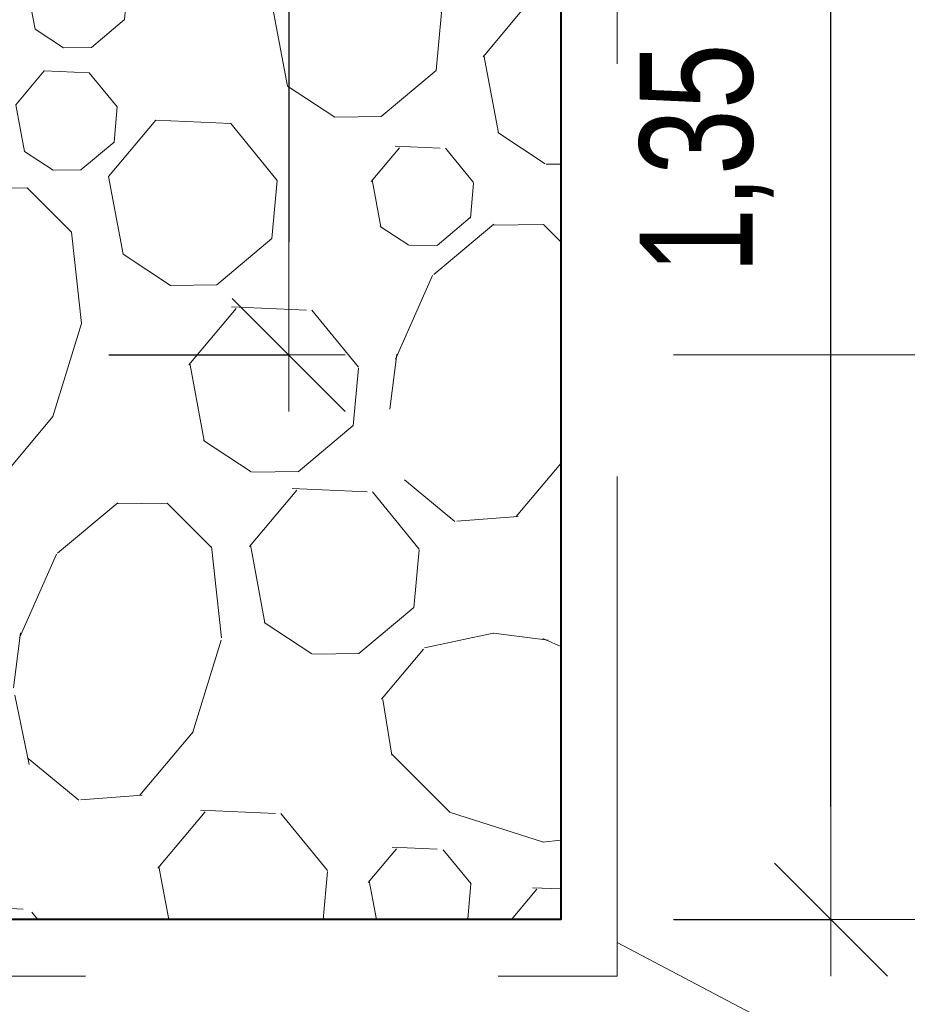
# Model space of a CAD drawing. Header units: metres. Extents: x 351055.4 to 351076.4, y -78447.2 to -78432.3.
# Tile 14 of 68: x 351061.1 to 351061.9, y -78444.7 to -78443.8. Entities that reach past the tile are written whole.
import ezdxf

# ---------------------------------------------------------------- set-up
doc = ezdxf.new("R2010")
doc.units = ezdxf.units.M
doc.header["$MEASUREMENT"] = 0
doc.linetypes.add('DGN Style 2', pattern=[0.912958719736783, 0.5477752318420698, -0.3651834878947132])
doc.layers.get('0').update_dxf_attribs({"color": 1, "lineweight": 30})
for name, color, linetype, lineweight in [('KOTY', 7, 'Continuous', 13), ('RAMECEK', 7, 'Continuous', 0), ('VZOROVY_NAVRH', 7, 'Continuous', 13), ('ŠRAFY', 7, 'Continuous', 0)]:
    doc.layers.add(name, color=color, linetype=linetype, lineweight=lineweight)
doc.styles.add('ARIAL', font='arial.ttf')
doc.dimstyles.new('1 500', dxfattribs={"dimtxt": 1, "dimasz": 1, "dimexe": 0, "dimexo": 1, "dimgap": 0.5, "dimtad": 1, "dimzin": 0, "dimtxsty": 'ARIAL', "dimblk": 'KONCOVA ZNACKA KOTY_1.0', "dimcen": 0, "dimazin": 3, "dimtfac": 1, "dimtdec": 0, "dimtofl": 0, "dimtmove": 0, "dimatfit": 1, "dimldrblk": 'KONCOVA ZNACKA KOTY_1.0', "dimfxl": 0, "dimtolj": 1, "dimtzin": 0, "dimarcsym": 0})

# ---------------------------------------------------------------- blocks, each defined once
blk = doc.blocks.new('KONCOVA ZNACKA KOTY_1.0')
blk.add_line((0, 0), (-1, 0))
at = {"layer": 'KOTY'}
for p, q in [((-0.4999340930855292, -0.4999340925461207), (0.4999340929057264, 0.4999340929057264)), ((-1.798028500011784e-10, -0.4999340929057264), (0, 0.4999340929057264)), ((-0.4999340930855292, 0), (0.4999340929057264, 0))]:
    blk.add_line(p, q, dxfattribs=at)
blk = doc.blocks.new('*D25')
at = {"layer": 'Defpoints', "color": 0, "linetype": 'Continuous'}
for p in [(351061.5904193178, -78443.27454301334), (351061.8296203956, -78443.27454301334), (351061.5904193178, -78444.62214824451)]:
    blk.add_point(p, dxfattribs=at)
at = {"layer": 'KOTY', "color": 0, "linetype": 'ByBlock', "lineweight": -2}
for p, q in [((351061.6904193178, -78443.27454301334), (351061.8296203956, -78443.27454301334)), ((351061.6904193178, -78444.62214824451), (351061.8296203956, -78444.62214824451))]:
    blk.add_line(p, q, dxfattribs=at)
at = {"layer": 'KOTY', "color": 0, "linetype": 'Continuous', "lineweight": -2}
blk.add_line((351061.8296203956, -78444.5221482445), (351061.8296203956, -78443.37454301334), dxfattribs=at)
at = {"layer": 'KOTY', "color": 0, "linetype": 'Continuous', "lineweight": -2, "xscale": 0.09999999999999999, "yscale": 0.09999999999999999, "zscale": 0.09999999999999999}
for p, rotation in [((351061.8296203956, -78443.27454301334), 90), ((351061.8296203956, -78444.62214824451), 270)]:
    blk.add_blockref('KONCOVA ZNACKA KOTY_1.0', p, dxfattribs=dict(at, rotation=rotation))
at = {"layer": 'KOTY', "color": 0, "linetype": 'Continuous', "insert": (351061.7195248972, -78443.94834562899), "char_height": 0.09999999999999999, "attachment_point": 5, "rotation": 90, "style": 'ARIAL'}
blk.add_mtext('\\A1;\\H1x;\\W0.75;1,35', dxfattribs=at)
blk = doc.blocks.new('*D27')
at = {"layer": 'Defpoints', "color": 0, "linetype": 'Continuous'}
for p in [(351059.9204420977, -78444.62214824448), (351061.5904193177, -78444.62214824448), (351061.5904193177, -78445.14572625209)]:
    blk.add_point(p, dxfattribs=at)
at = {"layer": 'KOTY', "color": 0, "linetype": 'ByBlock', "lineweight": -2}
for p, q in [((351059.9204420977, -78444.72214824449), (351059.9204420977, -78445.14572625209)), ((351061.5904193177, -78444.72214824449), (351061.5904193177, -78445.14572625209))]:
    blk.add_line(p, q, dxfattribs=at)
at = {"layer": 'KOTY', "color": 0, "linetype": 'Continuous', "lineweight": -2}
blk.add_line((351060.0204420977, -78445.14572625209), (351061.4904193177, -78445.14572625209), dxfattribs=at)
at = {"layer": 'KOTY', "color": 0, "linetype": 'Continuous', "lineweight": -2, "xscale": 0.09999999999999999, "yscale": 0.09999999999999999, "zscale": 0.09999999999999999, "rotation": 180}
blk.add_blockref('KONCOVA ZNACKA KOTY_1.0', (351059.9204420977, -78445.14572625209), dxfattribs=at)
at = {"layer": 'KOTY', "color": 0, "linetype": 'Continuous', "lineweight": -2, "xscale": 0.09999999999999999, "yscale": 0.09999999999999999, "zscale": 0.09999999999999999}
blk.add_blockref('KONCOVA ZNACKA KOTY_1.0', (351061.5904193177, -78445.14572625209), dxfattribs=at)
at = {"layer": 'KOTY', "color": 0, "linetype": 'Continuous', "insert": (351060.7554307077, -78445.03563075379), "char_height": 0.09999999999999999, "attachment_point": 5, "style": 'ARIAL'}
blk.add_mtext('\\A1;\\H1x;\\W0.75;1,67', dxfattribs=at)
blk = doc.blocks.new('*D31')
at = {"layer": 'Defpoints', "color": 0, "linetype": 'Continuous'}
for p in [(351061.0904193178, -78443.27314824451), (351061.0904193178, -78444.12214824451), (351061.3496222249, -78444.12214824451)]:
    blk.add_point(p, dxfattribs=at)
at = {"layer": 'KOTY', "color": 0, "linetype": 'ByBlock', "lineweight": -2}
for p, q in [((351061.1904193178, -78443.27314824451), (351061.3496222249, -78443.27314824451)), ((351061.1904193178, -78444.12214824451), (351061.3496222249, -78444.12214824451))]:
    blk.add_line(p, q, dxfattribs=at)
at = {"layer": 'KOTY', "color": 0, "linetype": 'Continuous', "lineweight": -2}
blk.add_line((351061.3496222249, -78443.37314824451), (351061.3496222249, -78444.0221482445), dxfattribs=at)
at = {"layer": 'KOTY', "color": 0, "linetype": 'Continuous', "lineweight": -2, "xscale": 0.09999999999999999, "yscale": 0.09999999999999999, "zscale": 0.09999999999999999}
for p, rotation in [((351061.3496222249, -78443.27314824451), 90), ((351061.3496222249, -78444.12214824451), 270)]:
    blk.add_blockref('KONCOVA ZNACKA KOTY_1.0', p, dxfattribs=dict(at, rotation=rotation))
at = {"layer": 'KOTY', "color": 0, "linetype": 'Continuous', "insert": (351061.2395267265, -78443.69764824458), "char_height": 0.09999999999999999, "attachment_point": 5, "rotation": 90, "style": 'ARIAL'}
blk.add_mtext('\\A1;\\H1x;\\W0.75;0,85', dxfattribs=at)

msp = doc.modelspace()

# ---------------------------------------------------------------- hatches: boundary and pattern name
at = {"layer": 'ŠRAFY'}
h = msp.add_hatch(dxfattribs=at)
h.set_pattern_fill('GRAVEL', color=256, style=0, pattern_type=2)
h.set_pattern_definition([(100.50765, (351060.881806, -78444.324158), (0.7895981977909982, -2.468580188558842), [0.07015499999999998, -4.122773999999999]), (50.040876, (351060.869012, -78444.255179), (-7.580368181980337, -9.209457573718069), [0.065112, -13.045015]), (357.49319, (351060.910829, -78444.205271), (-12.39279574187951, 0.6399174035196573), [0.06641099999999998, -13.993876]), (309.11572, (351060.977176, -78444.208176), (6.491410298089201, -8.170392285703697), [0.06529, -11.515127]), (264.749335, (351061.018367, -78444.258832), (-0.02494673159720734, -1.654035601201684), [0.05154299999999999, -10.75752]), (219.959124, (351061.01365, -78444.31016000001), (-0.8394910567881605, -0.8394913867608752), [0.063621, -13.046506]), (180.864089, (351060.964885, -78444.35101900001), (0.8145444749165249, -0.8145447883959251), [0.040935, -1.613289]), (146.646988, (351060.923954, -78444.351637), (-4.097669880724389, 2.418687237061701), [0.050302, -5.830483]), (66.2119, (351060.983735, -78444.097113), (-1.703929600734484, -3.333018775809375), [0.08119, -6.286316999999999]), (39.959124, (351061.016484, -78444.02282), (-9.209457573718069, -7.580368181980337), [0.06930599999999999, -13.04082]), (0.864089, (351061.069607, -78443.978309), (-0.8394914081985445, -0.8394915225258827), [0.045064, -1.60916]), (315, (351061.114666, -78443.977629), (-0.02494672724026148, -1.654035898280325), [0.055567, -1.096373]), (276.284391, (351061.153958, -78444.016921), (0.714757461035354, -7.430688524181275), [0.081389, -13.205797]), (252.889832, (351061.162867, -78444.097821), (-0.8644380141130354, -2.49352721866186), [0.08611, -14.689519]), (230.040876, (351061.137533, -78444.18012), (-0.839491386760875, -0.8394910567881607), [0.073486, -13.03664]), (184.223077, (351061.090337, -78444.236447), (-12.41774287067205, -1.014118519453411), [0.054461, -14.055628]), (140.352606, (351061.036023, -78444.240458), (0.8145449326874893, -0.8145442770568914), [0.058126, -12.66871]), (101.741003, (351060.991267, -78444.20337), (2.318900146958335, -10.71381304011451), [0.062546, -15.090934]), (82.81957299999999, (351060.97854, -78444.142133), (-0.91433153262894, -5.8015990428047), [0.048911, -7.465657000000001]), (100.50765, (351060.72328, -78443.90190900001), (0.7895981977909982, -2.468580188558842), [0.07013099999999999, -4.122798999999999]), (50.040876, (351060.71049, -78443.832954), (-7.580368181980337, -9.209457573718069), [0.065096, -13.04503]), (357.49319, (351060.752298, -78443.783058), (-12.39279574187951, 0.6399174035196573), [0.06641399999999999, -13.993873]), (309.647394, (351060.818648, -78443.785963), (0.8145442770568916, -0.814544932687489), [0.06529299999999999, -12.661543]), (264.749335, (351060.860309, -78443.836237), (-0.02494673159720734, -1.654035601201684), [0.05195, -10.757113]), (219.959124, (351060.855555, -78443.88797000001), (-0.8394910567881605, -0.8394913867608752), [0.063908, -13.046218]), (180.864089, (351060.806569, -78443.929014), (0.8145444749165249, -0.8145447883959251), [0.041138, -1.613086]), (146.646988, (351060.765436, -78443.92963500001), (-4.097669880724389, 2.418687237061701), [0.050421, -5.830364]), (100.50765, (351061.046463, -78443.078391), (0.7895981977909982, -2.468580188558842), [0.07011299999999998, -4.122815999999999]), (50.040876, (351061.033676, -78443.009454), (-7.580368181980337, -9.209457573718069), [0.065107, -13.04502]), (357.49319, (351061.075491, -78442.959549), (-12.39279574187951, 0.6399174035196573), [0.06638399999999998, -13.993903]), (309.11572, (351061.141811, -78442.962453), (6.491410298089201, -8.170392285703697), [0.065273, -11.515144]), (264.749335, (351061.182991, -78443.01309600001), (-0.02494673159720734, -1.654035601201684), [0.051552, -10.757511]), (219.959124, (351061.178273, -78443.064432), (-0.8394910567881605, -0.8394913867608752), [0.063569, -13.046557]), (180.864089, (351061.129547, -78443.105259), (0.8145444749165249, -0.8145447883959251), [0.04094100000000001, -1.613283]), (146.646988, (351061.088611, -78443.105877), (-4.097669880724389, 2.418687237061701), [0.050283, -5.830502]), (100.50765, (351061.486743, -78443.418502), (0.7895981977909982, -2.468580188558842), [0.04207299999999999, -4.150855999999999]), (50.040876, (351061.47907, -78443.377135), (-7.580368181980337, -9.209457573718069), [0.039073, -13.071054]), (357.49319, (351061.504164, -78443.347185), (-12.39279574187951, 0.6399174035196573), [0.03986799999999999, -14.020419]), (309.11572, (351061.543994, -78443.348929), (6.491410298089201, -8.170392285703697), [0.039143, -11.541275]), (264.749335, (351061.568689, -78443.37929900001), (-0.02494673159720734, -1.654035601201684), [0.030921, -10.778142]), (219.959124, (351061.565859, -78443.41009), (-0.8394910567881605, -0.8394913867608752), [0.038165, -13.071962]), (180.864089, (351061.536606, -78443.434601), (0.8145444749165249, -0.8145447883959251), [0.024573, -1.629651]), (146.646988, (351061.512035, -78443.43497100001), (-4.097669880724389, 2.418687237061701), [0.030146, -5.850639]), (100.50765, (351061.199516, -78444.036528), (0.7895981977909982, -2.468580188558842), [0.07013099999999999, -4.122798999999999]), (50.040876, (351061.186726, -78443.967573), (-7.580368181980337, -9.209457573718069), [0.065126, -13.045]), (357.49319, (351061.228553, -78443.91765399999), (-12.39279574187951, 0.6399174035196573), [0.066396, -13.993891]), (309.11572, (351061.294886, -78443.920558), (6.491410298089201, -8.170392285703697), [0.06531100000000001, -11.515107]), (264.749335, (351061.33609, -78443.97123099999), (-0.02494673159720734, -1.654035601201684), [0.051536, -10.757527]), (219.959124, (351061.331373, -78444.02255), (-0.8394910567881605, -0.8394913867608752), [0.06361699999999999, -13.046509]), (180.864089, (351061.282611, -78444.063408), (0.8145444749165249, -0.8145447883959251), [0.040951, -1.613273]), (146.646988, (351061.241665, -78444.064025), (-4.097669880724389, 2.418687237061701), [0.050284, -5.830502]), (100.50765, (351061.214726, -78443.454162), (0.7895981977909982, -2.468580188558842), [0.07013799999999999, -4.122791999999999]), (50.040876, (351061.201935, -78443.3852), (-7.580368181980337, -9.209457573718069), [0.065094, -13.045033]), (357.49319, (351061.243741, -78443.335306), (-12.39279574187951, 0.6399174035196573), [0.06641799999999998, -13.993869]), (309.647394, (351061.310095, -78443.338211), (0.8145442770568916, -0.814544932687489), [0.06526699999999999, -12.661569]), (264.749335, (351061.351739, -78443.388465), (-0.02494673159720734, -1.654035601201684), [0.051978, -10.757085]), (219.959124, (351061.346982, -78443.440225), (-0.8394910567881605, -0.8394913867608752), [0.06389500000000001, -13.046232]), (180.864089, (351061.298007, -78443.48126100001), (0.8145444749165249, -0.8145447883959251), [0.04115, -1.613074]), (146.646988, (351061.256862, -78443.481881), (-4.097669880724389, 2.418687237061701), [0.05043, -5.830355]), (100.50765, (351060.86946, -78444.022718), (0.7895981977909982, -2.468580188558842), [0.07015499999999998, -4.122773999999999]), (50.040876, (351060.856666, -78443.95374), (-7.580368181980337, -9.209457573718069), [0.065112, -13.045015]), (357.49319, (351060.898483, -78443.90383099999), (-12.39279574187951, 0.6399174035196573), [0.06641099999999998, -13.993876]), (309.11572, (351060.96483, -78443.906736), (6.491410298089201, -8.170392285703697), [0.06529, -11.515127]), (264.749335, (351061.006021, -78443.95739299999), (-0.02494673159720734, -1.654035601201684), [0.05154299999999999, -10.75752]), (219.959124, (351061.001304, -78444.00872), (-0.8394910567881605, -0.8394913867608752), [0.063621, -13.046506]), (180.864089, (351060.952539, -78444.04957999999), (0.8145444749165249, -0.8145447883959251), [0.040935, -1.613289]), (146.646988, (351060.911608, -78444.050197), (-4.097669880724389, 2.418687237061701), [0.050308, -5.830476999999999]), (100.50765, (351060.510681, -78443.548582), (0.7895981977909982, -2.468580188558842), [0.07015499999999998, -4.122773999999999]), (50.040876, (351060.497887, -78443.479603), (-7.580368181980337, -9.209457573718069), [0.065083, -13.045043]), (357.49319, (351060.539686, -78443.42971699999), (-12.39279574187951, 0.6399174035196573), [0.06642799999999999, -13.993859]), (309.11572, (351060.60605, -78443.43262200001), (6.491410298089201, -8.170392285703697), [0.065273, -11.515144]), (264.749335, (351060.64723, -78443.483266), (-0.02494673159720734, -1.654035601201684), [0.051533, -10.75753]), (219.959124, (351060.642514, -78443.534583), (-0.8394910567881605, -0.8394913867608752), [0.06361499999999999, -13.046511]), (180.864089, (351060.593753, -78443.575439), (0.8145444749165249, -0.8145447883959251), [0.040949, -1.613275]), (146.646988, (351060.552808, -78443.576057), (-4.097669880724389, 2.418687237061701), [0.050289, -5.830496]), (100.50765, (351061.344996, -78443.887696), (0.7895981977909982, -2.468580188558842), [0.07013099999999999, -4.122798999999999]), (50.040876, (351061.332207, -78443.81874199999), (-7.580368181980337, -9.209457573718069), [0.065126, -13.045]), (357.49319, (351061.374033, -78443.768822), (-12.39279574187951, 0.6399174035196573), [0.066396, -13.993891]), (309.11572, (351061.440366, -78443.771726), (6.491410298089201, -8.170392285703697), [0.06531100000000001, -11.515107]), (264.749335, (351061.48157, -78443.822399), (-0.02494673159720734, -1.654035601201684), [0.051536, -10.757527]), (219.959124, (351061.476854, -78443.87371799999), (-0.8394910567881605, -0.8394913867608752), [0.06361699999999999, -13.046509]), (180.864089, (351061.428091, -78443.914576), (0.8145444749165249, -0.8145447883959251), [0.040951, -1.613273]), (146.646988, (351061.387145, -78443.915194), (-4.097669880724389, 2.418687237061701), [0.050284, -5.830502]), (66.2119, (351061.201107, -78443.662348), (-1.703929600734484, -3.333018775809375), [0.08119, -6.286316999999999]), (39.959124, (351061.233855, -78443.588056), (-9.209457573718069, -7.580368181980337), [0.06930599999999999, -13.04082]), (0.864089, (351061.286979, -78443.543544), (-0.8394914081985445, -0.8394915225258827), [0.045086, -1.609138]), (315, (351061.33206, -78443.542864), (-0.02494672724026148, -1.654035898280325), [0.055552, -1.096388]), (276.284391, (351061.371341, -78443.58214500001), (0.714757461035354, -7.430688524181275), [0.08140399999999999, -13.205782]), (252.889832, (351061.380251, -78443.66306), (-0.8644380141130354, -2.49352721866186), [0.08611, -14.689519]), (230.040876, (351061.354917, -78443.74535900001), (-0.839491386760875, -0.8394910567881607), [0.073462, -13.036664]), (184.223077, (351061.307736, -78443.801668), (-12.41774287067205, -1.014118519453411), [0.05449, -14.055599]), (140.352606, (351061.253394, -78443.805681), (0.8145449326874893, -0.8145442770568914), [0.058115, -12.668721]), (101.741003, (351061.208646, -78443.7686), (2.318900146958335, -10.71381304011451), [0.062542, -15.090937]), (82.81957299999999, (351061.19592, -78443.707367), (-0.91433153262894, -5.8015990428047), [0.048908, -7.465660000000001]), (66.2119, (351060.940269, -78443.732564), (-1.703929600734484, -3.333018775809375), [0.081162, -6.286345]), (39.959124, (351060.973007, -78443.658297), (-9.209457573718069, -7.580368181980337), [0.069332, -13.040795]), (0.864089, (351061.026149, -78443.613769), (-0.8394914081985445, -0.8394915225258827), [0.045056, -1.609168]), (315, (351061.071201, -78443.61309), (-0.02494672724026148, -1.654035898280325), [0.05556000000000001, -1.09638]), (276.284391, (351061.110487, -78443.65237699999), (0.714757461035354, -7.430688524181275), [0.081385, -13.205801]), (252.889832, (351061.119396, -78443.733273), (-0.8644380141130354, -2.49352721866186), [0.086135, -14.689495]), (230.040876, (351061.094054, -78443.81559500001), (-0.839491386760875, -0.8394910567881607), [0.073461, -13.036666]), (184.223077, (351061.046875, -78443.87190299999), (-12.41774287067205, -1.014118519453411), [0.054488, -14.055601]), (140.352606, (351060.992535, -78443.875915), (0.8145449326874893, -0.8145442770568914), [0.058113, -12.668723]), (101.741, (351061, -78443.8), (2.318895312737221, -10.71379260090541), [0.062557, -15.0909]), (82.81957299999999, (351060.935059, -78443.777587), (-0.91433153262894, -5.8015990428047), [0.048892, -7.465675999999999]), (336.130768, (351061.620365, -78443.465914), (-5.751706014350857, 2.393740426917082), [0.081173, -9.798666]), (309.647394, (351061.694595, -78443.498761), (0.8145442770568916, -0.814544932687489), [0.06927, -12.657566]), (272.50681, (351061.738794, -78443.552097), (0.639917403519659, -12.39279574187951), [0.044748, -14.015539]), (225, (351061.740751, -78443.596802), (-1.654035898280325, -0.02494672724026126), [0.056213, -1.131007]), (186.555052, (351061.701002, -78443.636551), (-9.109670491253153, -0.9642249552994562), [0.081784, -16.592527]), (162.262653, (351061.619752, -78443.645887), (0.8145448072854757, -0.8145442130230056), [0.086479, -2.505307]), (135, (351061.537385, -78443.619541), (-0.02494672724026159, -1.654035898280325), [0.073385, -1.078555]), (99.19186499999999, (351061.485494, -78443.56765), (0.764651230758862, -4.122616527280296), [0.050214, -14.154069]), (50.040876, (351061.477472, -78443.51808099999), (-7.580368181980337, -9.209457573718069), [0.057767, -13.052359]), (12.102962, (351061.514573, -78443.473802), (-1.654035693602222, -0.02494669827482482), [0.062169, -4.179681]), (352.702945, (351061.57536, -78443.460767), (-4.122616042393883, 0.7646513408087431), [0.048885, -5.774935]), (100.50765, (351061.425882, -78443.747328), (0.7895981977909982, -2.468580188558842), [0.07013799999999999, -4.122791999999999]), (50.040876, (351061.413091, -78443.678367), (-7.580368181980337, -9.209457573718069), [0.065094, -13.045033]), (357.49319, (351061.454897, -78443.628472), (-12.39279574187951, 0.6399174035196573), [0.06641799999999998, -13.993869]), (309.647394, (351061.521251, -78443.631377), (0.8145442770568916, -0.814544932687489), [0.06526699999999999, -12.661569]), (264.749335, (351061.562895, -78443.681632), (-0.02494673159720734, -1.654035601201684), [0.051978, -10.757085]), (219.959124, (351061.558139, -78443.733391), (-0.8394910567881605, -0.8394913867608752), [0.06389500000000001, -13.046232]), (180.864089, (351061.509163, -78443.774427), (0.8145444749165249, -0.8145447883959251), [0.04115, -1.613074]), (146.646988, (351061.468018, -78443.775048), (-4.097669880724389, 2.418687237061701), [0.05043, -5.830355]), (336.130768, (351060.807666, -78444.009417), (-5.751706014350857, 2.393740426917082), [0.081173, -9.798666]), (309.647394, (351060.881896, -78444.042264), (0.8145442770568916, -0.814544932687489), [0.06927, -12.657566]), (272.50681, (351060.926095, -78444.095601), (0.639917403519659, -12.39279574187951), [0.044748, -14.015539]), (225, (351060.928052, -78444.140306), (-1.654035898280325, -0.02494672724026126), [0.056213, -1.131007]), (186.555052, (351060.888303, -78444.180054), (-9.109670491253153, -0.9642249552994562), [0.081784, -16.592527]), (162.262653, (351060.807053, -78444.18939099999), (0.8145448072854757, -0.8145442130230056), [0.086452, -2.505334]), (135, (351060.724711, -78444.163053), (-0.02494672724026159, -1.654035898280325), [0.073409, -1.078531]), (99.19186499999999, (351060.672803, -78444.111145), (0.764651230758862, -4.122616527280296), [0.050182, -14.154101]), (50.040876, (351060.664787, -78444.06160700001), (-7.580368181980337, -9.209457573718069), [0.057775, -13.052351]), (12.102962, (351060.701893, -78444.017322), (-1.654035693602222, -0.02494669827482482), [0.06217, -4.179679]), (352.702945, (351060.762681, -78444.004287), (-4.122616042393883, 0.7646513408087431), [0.048887, -5.774933]), (100.50765, (351061.095656, -78443.569753), (0.7895981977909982, -2.468580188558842), [0.07013799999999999, -4.122791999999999]), (50.040876, (351061.082865, -78443.500791), (-7.580368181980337, -9.209457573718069), [0.065092, -13.045034]), (357.49319, (351061.12467, -78443.450898), (-12.39279574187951, 0.6399174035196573), [0.06639799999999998, -13.993889]), (309.11572, (351061.191005, -78443.453802), (6.491410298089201, -8.170392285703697), [0.065282, -11.515135]), (264.749335, (351061.232191, -78443.504453), (-0.02494673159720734, -1.654035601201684), [0.051539, -10.757524]), (219.959124, (351061.227474, -78443.555775), (-0.8394910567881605, -0.8394913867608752), [0.063587, -13.046539]), (180.864089, (351061.178734, -78443.596614), (0.8145444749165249, -0.8145447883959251), [0.040935, -1.613289]), (146.646988, (351061.137804, -78443.59723099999), (-4.097669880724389, 2.418687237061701), [0.050279, -5.830507]), (100.50765, (351060.562483, -78443.982137), (0.7895981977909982, -2.468580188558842), [0.07011299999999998, -4.122815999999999]), (50.040876, (351060.549697, -78443.9132), (-7.580368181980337, -9.209457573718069), [0.065107, -13.04502]), (357.49319, (351060.591511, -78443.863295), (-12.39279574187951, 0.6399174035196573), [0.06638399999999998, -13.993903]), (309.647394, (351060.657832, -78443.866199), (0.8145442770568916, -0.814544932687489), [0.065303, -12.661533]), (264.749335, (351060.699499, -78443.916481), (-0.02494673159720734, -1.654035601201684), [0.051957, -10.757106]), (219.959124, (351060.694744, -78443.96822000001), (-0.8394910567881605, -0.8394913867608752), [0.063913, -13.046214]), (180.864089, (351060.645755, -78444.009267), (0.8145444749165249, -0.8145447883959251), [0.041141, -1.613083]), (146.646988, (351060.604619, -78444.009888), (-4.097669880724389, 2.418687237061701), [0.050417, -5.830368]), (100.50765, (351060.429583, -78443.83328400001), (0.7895981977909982, -2.468580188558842), [0.07015499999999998, -4.122773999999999]), (50.040876, (351060.416789, -78443.764306), (-7.580368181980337, -9.209457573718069), [0.065082, -13.045045]), (357.49319, (351060.458587, -78443.71442), (-12.39279574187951, 0.6399174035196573), [0.06642899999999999, -13.993858]), (309.11572, (351060.524952, -78443.717326), (6.491410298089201, -8.170392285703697), [0.065272, -11.515145]), (264.749335, (351060.566132, -78443.76796900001), (-0.02494673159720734, -1.654035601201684), [0.05153200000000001, -10.757531]), (219.959124, (351060.561416, -78443.819285), (-0.8394910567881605, -0.8394913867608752), [0.063613, -13.046514]), (180.864089, (351060.512656, -78443.86014), (0.8145444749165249, -0.8145447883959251), [0.040951, -1.613273]), (146.646988, (351060.47171, -78443.860757), (-4.097669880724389, 2.418687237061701), [0.050288, -5.830497]), (336.130768, (351061.040629, -78443.265725), (-5.751706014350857, 2.393740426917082), [0.081162, -9.798677]), (309.647394, (351061.11485, -78443.29856699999), (0.8145442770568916, -0.814544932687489), [0.06928200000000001, -12.657554]), (272.50681, (351061.159056, -78443.351913), (0.639917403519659, -12.39279574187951), [0.04476299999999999, -14.015524]), (225, (351061.161014, -78443.396634), (-1.654035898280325, -0.02494672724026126), [0.056228, -1.130992]), (186.555052, (351061.121255, -78443.43639199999), (-9.109670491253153, -0.9642249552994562), [0.081769, -16.592543]), (162.262653, (351061.04002, -78443.445727), (0.8145448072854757, -0.8145442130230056), [0.086504, -2.505282]), (135, (351060.957628, -78443.419373), (-0.02494672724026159, -1.654035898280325), [0.073385, -1.078555]), (99.19186499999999, (351060.905737, -78443.367482), (0.764651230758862, -4.122616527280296), [0.050214, -14.154069]), (50.040876, (351060.897716, -78443.317913), (-7.580368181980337, -9.209457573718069), [0.057767, -13.052359]), (12.102962, (351060.934816, -78443.273634), (-1.654035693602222, -0.02494669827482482), [0.062169, -4.179681]), (352.702945, (351060.995603, -78443.260599), (-4.122616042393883, 0.7646513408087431), [0.048885, -5.774935]), (100.50765, (351060.849244, -78443.551637), (0.7895981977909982, -2.468580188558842), [0.07013799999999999, -4.122791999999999]), (50.040876, (351060.836453, -78443.482675), (-7.580368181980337, -9.209457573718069), [0.065092, -13.045034]), (357.49319, (351060.878257, -78443.432782), (-12.39279574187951, 0.6399174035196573), [0.06641899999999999, -13.993868]), (309.647394, (351060.944613, -78443.435687), (0.8145442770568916, -0.814544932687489), [0.06526599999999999, -12.66157]), (264.749335, (351060.986256, -78443.48594099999), (-0.02494673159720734, -1.654035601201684), [0.05195399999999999, -10.757109]), (219.959124, (351060.981502, -78443.53767599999), (-0.8394910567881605, -0.8394913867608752), [0.06390900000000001, -13.046218]), (180.864089, (351060.932516, -78443.578721), (0.8145444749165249, -0.8145447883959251), [0.041121, -1.613103]), (146.646988, (351060.8914, -78443.57934099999), (-4.097669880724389, 2.418687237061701), [0.050439, -5.830346]), (336.130768, (351060.757624, -78443.562519), (-5.751706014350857, 2.393740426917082), [0.081173, -9.798666]), (309.647394, (351060.831854, -78443.595366), (0.8145442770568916, -0.814544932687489), [0.06927, -12.657566]), (272.50681, (351060.876053, -78443.64870199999), (0.639917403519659, -12.39279574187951), [0.04476999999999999, -14.015517]), (225, (351060.878011, -78443.69342899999), (-1.654035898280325, -0.02494672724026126), [0.056198, -1.131022]), (186.555052, (351060.838273, -78443.733167), (-9.109670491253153, -0.9642249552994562), [0.08175199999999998, -16.59256]), (162.262653, (351060.757055, -78443.7425), (0.8145448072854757, -0.8145442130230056), [0.086495, -2.505291]), (135, (351060.674671, -78443.716149), (-0.02494672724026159, -1.654035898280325), [0.073407, -1.078533]), (99.19186499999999, (351060.622765, -78443.66424299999), (0.764651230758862, -4.122616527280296), [0.050179, -14.154103]), (50.040876, (351060.614749, -78443.614707), (-7.580368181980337, -9.209457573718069), [0.05777, -13.052356]), (12.102962, (351060.651851, -78443.570426), (-1.654035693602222, -0.02494669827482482), [0.06217, -4.179679]), (352.702945, (351060.71264, -78443.557391), (-4.122616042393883, 0.7646513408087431), [0.048886, -5.774934]), (336.130768, (351061.2356, -78443.122515), (-5.751706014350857, 2.393740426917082), [0.081162, -9.798677]), (309.647394, (351061.30982, -78443.15535700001), (0.8145442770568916, -0.814544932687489), [0.06928, -12.657556]), (272.50681, (351061.354025, -78443.208701), (0.639917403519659, -12.39279574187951), [0.04474499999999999, -14.015542]), (225, (351061.355982, -78443.253403), (-1.654035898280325, -0.02494672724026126), [0.05621, -1.13101]), (186.555052, (351061.316235, -78443.29315), (-9.109670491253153, -0.9642249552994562), [0.081783, -16.592529]), (162.262653, (351061.234987, -78443.302486), (0.8145448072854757, -0.8145442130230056), [0.086478, -2.505308]), (135, (351061.15262, -78443.27614), (-0.02494672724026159, -1.654035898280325), [0.073384, -1.078556]), (99.19186499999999, (351061.10073, -78443.224249), (0.764651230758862, -4.122616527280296), [0.050213, -14.15407]), (50.040876, (351061.092709, -78443.17468099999), (-7.580368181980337, -9.209457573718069), [0.057736, -13.05239]), (12.102962, (351061.129789, -78443.130426), (-1.654035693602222, -0.02494669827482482), [0.062192, -4.179658]), (352.702945, (351061.190599, -78443.117386), (-4.122616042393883, 0.7646513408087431), [0.048879, -5.774941]), (66.2119, (351060.293224, -78443.561755), (-1.703929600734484, -3.333018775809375), [0.081162, -6.286345]), (39.959124, (351060.325961, -78443.487488), (-9.209457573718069, -7.580368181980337), [0.069329, -13.040797]), (0.864089, (351060.379103, -78443.442962), (-0.8394914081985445, -0.8394915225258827), [0.045038, -1.609186]), (315, (351060.424135, -78443.44228300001), (-0.02494672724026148, -1.654035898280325), [0.055543, -1.096397]), (276.284391, (351060.46341, -78443.481558), (0.714757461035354, -7.430688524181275), [0.081399, -13.205787]), (252.889832, (351060.47232, -78443.56246799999), (-0.8644380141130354, -2.49352721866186), [0.086095, -14.689534]), (230.040876, (351060.44699, -78443.644752), (-0.839491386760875, -0.8394910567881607), [0.07347100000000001, -13.036655]), (184.223077, (351060.399804, -78443.701068), (-12.41774287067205, -1.014118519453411), [0.054461, -14.055628]), (140.352606, (351060.345491, -78443.705078), (0.8145449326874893, -0.8145442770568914), [0.058096, -12.66874]), (101.741003, (351060.300758, -78443.66801000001), (2.318900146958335, -10.71381304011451), [0.062569, -15.090911]), (82.81957299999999, (351060.288026, -78443.60675), (-0.91433153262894, -5.8015990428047), [0.048905, -7.465663]), (100.50765, (351060.865684, -78443.209489), (0.7895981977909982, -2.468580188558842), [0.07013799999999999, -4.122791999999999]), (50.040876, (351060.852893, -78443.140527), (-7.580368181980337, -9.209457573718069), [0.065092, -13.045034]), (357.49319, (351060.894698, -78443.09063400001), (-12.39279574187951, 0.6399174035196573), [0.06639799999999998, -13.993889]), (309.11572, (351060.961033, -78443.093538), (6.491410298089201, -8.170392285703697), [0.065282, -11.515135]), (264.749335, (351061.002218, -78443.144189), (-0.02494673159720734, -1.654035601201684), [0.051539, -10.757524]), (219.959124, (351060.997502, -78443.195511), (-0.8394910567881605, -0.8394913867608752), [0.063587, -13.046539]), (180.864089, (351060.948762, -78443.23635), (0.8145444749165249, -0.8145447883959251), [0.040935, -1.613289]), (146.646988, (351060.907832, -78443.23696699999), (-4.097669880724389, 2.418687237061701), [0.050308, -5.830476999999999]), (66.2119, (351060.626229, -78443.315003), (-1.703929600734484, -3.333018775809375), [0.081162, -6.286345]), (39.959124, (351060.658966, -78443.240736), (-9.209457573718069, -7.580368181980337), [0.069332, -13.040795]), (0.864089, (351060.712109, -78443.196209), (-0.8394914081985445, -0.8394915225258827), [0.045056, -1.609168]), (315, (351060.75716, -78443.19552899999), (-0.02494672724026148, -1.654035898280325), [0.05556000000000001, -1.09638]), (276.284391, (351060.796447, -78443.234816), (0.714757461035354, -7.430688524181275), [0.081385, -13.205801]), (252.889832, (351060.805356, -78443.315712), (-0.8644380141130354, -2.49352721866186), [0.086135, -14.689495]), (230.040876, (351060.780014, -78443.398034), (-0.839491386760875, -0.8394910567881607), [0.073461, -13.036666]), (184.223077, (351060.732835, -78443.454342), (-12.41774287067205, -1.014118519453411), [0.054488, -14.055601]), (140.352606, (351060.678495, -78443.458355), (0.8145449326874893, -0.8145442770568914), [0.058113, -12.668723]), (101.741, (351061, -78443.4), (2.318895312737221, -10.71379260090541), [0.062557, -15.0909]), (82.81957299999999, (351060.621019, -78443.360026), (-0.91433153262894, -5.8015990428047), [0.048916, -7.465652]), (100.50765, (351060.457011, -78443.38757400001), (0.7895981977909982, -2.468580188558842), [0.07015499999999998, -4.122773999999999]), (50.040876, (351060.444217, -78443.318595), (-7.580368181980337, -9.209457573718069), [0.065083, -13.045043]), (357.49319, (351060.486016, -78443.268709), (-12.39279574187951, 0.6399174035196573), [0.06642799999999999, -13.993859]), (309.11572, (351060.552381, -78443.271614), (6.491410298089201, -8.170392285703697), [0.065273, -11.515144]), (264.749335, (351060.593561, -78443.322258), (-0.02494673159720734, -1.654035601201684), [0.051533, -10.75753]), (219.959124, (351060.588845, -78443.373575), (-0.8394910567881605, -0.8394913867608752), [0.06361499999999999, -13.046511]), (180.864089, (351060.540084, -78443.414431), (0.8145444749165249, -0.8145447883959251), [0.040949, -1.613275]), (146.646988, (351060.499139, -78443.415048), (-4.097669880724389, 2.418687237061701), [0.050289, -5.830496]), (100.50765, (351060.717382, -78443.11485700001), (0.7895981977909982, -2.468580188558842), [0.07013799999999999, -4.122791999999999]), (50.040876, (351060.704591, -78443.045895), (-7.580368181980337, -9.209457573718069), [0.065092, -13.045034]), (357.49319, (351060.746396, -78442.996002), (-12.39279574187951, 0.6399174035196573), [0.06639799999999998, -13.993889]), (309.11572, (351060.812731, -78442.998906), (6.491410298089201, -8.170392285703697), [0.065282, -11.515135]), (264.749335, (351060.853917, -78443.049557), (-0.02494673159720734, -1.654035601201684), [0.051539, -10.757524]), (219.959124, (351060.8492, -78443.10087899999), (-0.8394910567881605, -0.8394913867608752), [0.063587, -13.046539]), (180.864089, (351060.800461, -78443.141718), (0.8145444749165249, -0.8145447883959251), [0.040957, -1.613267]), (146.646988, (351060.759508, -78443.142335), (-4.097669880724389, 2.418687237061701), [0.05028999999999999, -5.830495]), (100.50765, (351060.18807, -78443.604415), (0.7895981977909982, -2.468580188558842), [0.042098, -4.150830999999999]), (50.040876, (351060.180393, -78443.563023), (-7.580368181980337, -9.209457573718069), [0.039058, -13.071069]), (357.49319, (351060.205478, -78443.533085), (-12.39279574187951, 0.6399174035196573), [0.03983999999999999, -14.020447]), (309.647394, (351060.24528, -78443.534828), (0.8145442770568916, -0.814544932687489), [0.03918, -12.687656]), (264.749335, (351060.270279, -78443.564996), (-0.02494673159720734, -1.654035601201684), [0.031183, -10.77788]), (219.959124, (351060.267426, -78443.596047), (-0.8394910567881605, -0.8394913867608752), [0.038346, -13.071781]), (180.864089, (351060.238033, -78443.620675), (0.8145444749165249, -0.8145447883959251), [0.024688, -1.629536]), (146.646988, (351060.213348, -78443.62104700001), (-4.097669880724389, 2.418687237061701), [0.030252, -5.850533]), (100.50765, (351060.6133739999, -78443.197822), (0.7895981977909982, -2.468580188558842), [0.04207299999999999, -4.150855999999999]), (50.040876, (351060.605701, -78443.156454), (-7.580368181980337, -9.209457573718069), [0.039073, -13.071054]), (357.49319, (351060.630795, -78443.126504), (-12.39279574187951, 0.6399174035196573), [0.03986799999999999, -14.020419]), (309.11572, (351060.670625, -78443.12824800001), (6.491410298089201, -8.170392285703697), [0.039143, -11.541275]), (264.749335, (351060.69532, -78443.158618), (-0.02494673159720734, -1.654035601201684), [0.030921, -10.778142]), (219.959124, (351060.69249, -78443.189409), (-0.8394910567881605, -0.8394913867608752), [0.038195, -13.071932]), (180.864089, (351060.663214, -78443.213939), (0.8145444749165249, -0.8145447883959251), [0.02455, -1.629674]), (146.646988, (351060.638667, -78443.214309), (-4.097669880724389, 2.418687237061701), [0.030157, -5.850627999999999]), (100.50765, (351061.112266, -78443.94546), (0.7895981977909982, -2.468580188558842), [0.042098, -4.150830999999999]), (50.040876, (351061.104589, -78443.90406799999), (-7.580368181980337, -9.209457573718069), [0.039058, -13.071069]), (357.49319, (351061.129673, -78443.87413), (-12.39279574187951, 0.6399174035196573), [0.03983999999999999, -14.020447]), (309.647394, (351061.169476, -78443.875872), (0.8145442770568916, -0.814544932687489), [0.03918, -12.687656]), (264.749335, (351061.194475, -78443.90604), (-0.02494673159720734, -1.654035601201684), [0.031183, -10.77788]), (219.959124, (351061.191621, -78443.937092), (-0.8394910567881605, -0.8394913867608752), [0.038346, -13.071781]), (180.864089, (351061.162229, -78443.961719), (0.8145444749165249, -0.8145447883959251), [0.024668, -1.629556]), (146.646988, (351061.137564, -78443.962091), (-4.097669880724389, 2.418687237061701), [0.030269, -5.850516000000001]), (100.50765, (351061.121621, -78443.837124), (0.7895981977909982, -2.468580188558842), [0.042098, -4.150830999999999]), (50.040876, (351061.113944, -78443.795732), (-7.580368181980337, -9.209457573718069), [0.039058, -13.071069]), (357.49319, (351061.139028, -78443.765794), (-12.39279574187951, 0.6399174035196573), [0.03983999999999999, -14.020447]), (309.647394, (351061.178831, -78443.767536), (0.8145442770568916, -0.814544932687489), [0.03918, -12.687656]), (264.749335, (351061.20383, -78443.797704), (-0.02494673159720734, -1.654035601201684), [0.031183, -10.77788]), (219.959124, (351061.2009760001, -78443.82875599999), (-0.8394910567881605, -0.8394913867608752), [0.038346, -13.071781]), (180.864089, (351061.171584, -78443.853384), (0.8145444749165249, -0.8145447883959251), [0.024668, -1.629556]), (146.646988, (351061.146919, -78443.853756), (-4.097669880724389, 2.418687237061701), [0.030269, -5.850516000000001]), (100.50765, (351060.610722, -78443.818414), (0.7895981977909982, -2.468580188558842), [0.042098, -4.150830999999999]), (50.040876, (351060.603045, -78443.77702200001), (-7.580368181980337, -9.209457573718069), [0.039059, -13.071067]), (357.49319, (351060.628131, -78443.74708300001), (-12.39279574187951, 0.6399174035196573), [0.03983899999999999, -14.020448]), (309.647394, (351060.667932, -78443.748825), (0.8145442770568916, -0.814544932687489), [0.039181, -12.687655]), (264.749335, (351060.692932, -78443.77899400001), (-0.02494673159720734, -1.654035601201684), [0.031183, -10.77788]), (219.959124, (351060.690078, -78443.810046), (-0.8394910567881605, -0.8394913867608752), [0.038349, -13.071778]), (180.864089, (351060.660684, -78443.834675), (0.8145444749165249, -0.8145447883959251), [0.024687, -1.629537]), (146.646988, (351060.636, -78443.83504800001), (-4.097669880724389, 2.418687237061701), [0.030253, -5.850532]), (100.50765, (351061.354351, -78443.510801), (0.7895981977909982, -2.468580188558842), [0.042098, -4.150830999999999]), (50.040876, (351061.346674, -78443.469409), (-7.580368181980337, -9.209457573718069), [0.039059, -13.071067]), (357.49319, (351061.371759, -78443.43947), (-12.39279574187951, 0.6399174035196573), [0.03983899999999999, -14.020448]), (309.647394, (351061.411561, -78443.441212), (0.8145442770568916, -0.814544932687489), [0.039181, -12.687655]), (264.749335, (351061.436561, -78443.471381), (-0.02494673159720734, -1.654035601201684), [0.031183, -10.77788]), (219.959124, (351061.433707, -78443.50243400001), (-0.8394910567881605, -0.8394913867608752), [0.038349, -13.071778]), (180.864089, (351061.404313, -78443.527063), (0.8145444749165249, -0.8145447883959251), [0.024687, -1.629537]), (146.646988, (351061.379629, -78443.527435), (-4.097669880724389, 2.418687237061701), [0.030253, -5.850532]), (100.50765, (351061.357024, -78443.336895), (0.7895981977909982, -2.468580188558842), [0.042056, -4.150873]), (50.040876, (351061.349354, -78443.29554400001), (-7.580368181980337, -9.209457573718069), [0.039083, -13.071043]), (357.49319, (351061.374455, -78443.265587), (-12.39279574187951, 0.6399174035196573), [0.03983799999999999, -14.020449]), (309.11572, (351061.414255, -78443.267329), (6.491410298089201, -8.170392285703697), [0.039153, -11.541265]), (264.749335, (351061.438956, -78443.297707), (-0.02494673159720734, -1.654035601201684), [0.030927, -10.778136]), (219.959124, (351061.436126, -78443.32850399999), (-0.8394910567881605, -0.8394913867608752), [0.038169, -13.071957]), (180.864089, (351061.406869, -78443.353018), (0.8145444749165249, -0.8145447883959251), [0.024576, -1.629648]), (146.646988, (351061.382295, -78443.353389), (-4.097669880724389, 2.418687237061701), [0.030148, -5.850637]), (66.2119, (351060.876333, -78442.891036), (-1.703929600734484, -3.333018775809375), [0.08119, -6.286316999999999]), (39.959124, (351060.909081, -78442.81674400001), (-9.209457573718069, -7.580368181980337), [0.06930399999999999, -13.040822]), (0.864089, (351060.962203, -78442.772234), (-0.8394914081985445, -0.8394915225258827), [0.045045, -1.609179]), (315, (351061.007243, -78442.77155399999), (-0.02494672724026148, -1.654035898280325), [0.05555, -1.09639]), (276.284391, (351061.046523, -78442.810834), (0.714757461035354, -7.430688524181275), [0.081384, -13.205801]), (252.889832, (351061.055432, -78442.89172999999), (-0.8644380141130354, -2.49352721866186), [0.086114, -14.689515]), (230.040876, (351061.030096, -78442.974032), (-0.839491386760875, -0.8394910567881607), [0.07347000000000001, -13.036656]), (184.223077, (351060.98291, -78443.030347), (-12.41774287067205, -1.014118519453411), [0.054459, -14.05563]), (140.352606, (351060.928599, -78443.03435700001), (0.8145449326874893, -0.8145442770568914), [0.05809400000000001, -12.668742]), (101.741003, (351060.883868, -78442.99729), (2.318900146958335, -10.71381304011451), [0.062568, -15.090911]), (82.81957299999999, (351060.871136, -78442.93603099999), (-0.91433153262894, -5.8015990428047), [0.048905, -7.465663])])
h.paths.add_polyline_path([(351061.0556131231, -78443.27314824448, 0.1532168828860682), (351061.0617601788, -78443.29080850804, 0.1690767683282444), (351061.0679359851, -78443.29500451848), (351061.0820028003, -78443.29704044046, -0.3394542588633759), (351061.0904193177, -78443.30800905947), (351061.0904193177, -78443.32236181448), (351061.0904193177, -78443.33664337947, -0.3394542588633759), (351061.0820028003, -78443.34761199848), (351061.0679359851, -78443.34950554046, 0.1690767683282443), (351061.0617601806, -78443.35370155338, 0.3308490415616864), (351061.0617601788, -78443.39095088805, 0.1690767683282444), (351061.0679359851, -78443.39514689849), (351061.0820028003, -78443.39704044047, -0.3394542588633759), (351061.0904193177, -78443.40800905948), (351061.0904193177, -78443.42236181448), (351061.0904193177, -78443.43664337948, -0.3394542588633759), (351061.0820028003, -78443.44761199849), (351061.0679359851, -78443.44950554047, 0.1690767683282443), (351061.0617601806, -78443.45370155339, 0.3308490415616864), (351061.0617601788, -78443.49095088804, 0.1690767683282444), (351061.0679359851, -78443.4951468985), (351061.0820028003, -78443.49696925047, -0.3394542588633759), (351061.0904193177, -78443.50793786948), (351061.0904193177, -78443.52229062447), (351061.0904193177, -78443.53657218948, -0.3394542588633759), (351061.0820028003, -78443.54754080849), (351061.0679359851, -78443.54943435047, 0.1690767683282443), (351061.0617601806, -78443.55363036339, 0.3308490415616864), (351061.0617601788, -78443.59087969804, 0.1690767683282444), (351061.0679359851, -78443.5950757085), (351061.0820028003, -78443.59696925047, -0.3394542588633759), (351061.0904193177, -78443.60793786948), (351061.0904193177, -78443.62229062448), (351061.0904193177, -78443.63657218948, -0.3394542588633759), (351061.0820028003, -78443.6475408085), (351061.0679359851, -78443.64943435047, 0.1690767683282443), (351061.0617601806, -78443.65363036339, 0.3308490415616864), (351061.0617601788, -78443.69087969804, 0.1690767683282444), (351061.0679359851, -78443.69507570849), (351061.0820028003, -78443.69696925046, -0.3394542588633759), (351061.0904193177, -78443.70793786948), (351061.0904193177, -78443.72229062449), (351061.0904193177, -78443.73657218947, -0.3394542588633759), (351061.0820028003, -78443.74754080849), (351061.0679359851, -78443.74943435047, 0.1690767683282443), (351061.0617601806, -78443.75363036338, 0.3308490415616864), (351061.0617601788, -78443.79087969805, 0.1690767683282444), (351061.0679359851, -78443.79507570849), (351061.0820028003, -78443.79689806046, -0.3394542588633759), (351061.0904193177, -78443.80786667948), (351061.0904193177, -78443.82221943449), (351061.0904193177, -78443.83650099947, -0.3394542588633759), (351061.0820028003, -78443.84746961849), (351061.0679359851, -78443.84936316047, 0.1690767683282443), (351061.0617601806, -78443.85355917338, 0.3308490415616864), (351061.0617601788, -78443.89080850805, 0.1690767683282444), (351061.0679359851, -78443.89500451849), (351061.0820028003, -78443.89689806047, -0.3394542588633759), (351061.0904193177, -78443.90786667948), (351061.0904193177, -78443.92221943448), (351061.0904193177, -78443.93650099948, -0.3394542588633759), (351061.0820028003, -78443.94746961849), (351061.0679359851, -78443.94936316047, 0.1690767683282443), (351061.0617601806, -78443.95355917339, 0.3308490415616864), (351061.0617601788, -78443.99080850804, 0.1690767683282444), (351061.0679359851, -78443.9950045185), (351061.0820028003, -78443.99689806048, -0.3394542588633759), (351061.0904193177, -78444.00786667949), (351061.0904193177, -78444.02221943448), (351061.0904193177, -78444.03650099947, -0.3394542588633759), (351061.0820028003, -78444.0474696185), (351061.0679359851, -78444.04936316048, 0.1690767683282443), (351061.0617601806, -78444.05355917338, 0.3308490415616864), (351061.0617601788, -78444.09080850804, 0.1690767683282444), (351061.0679359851, -78444.09500451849), (351061.0820028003, -78444.09689806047, -0.3394542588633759), (351061.0904193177, -78444.10786667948), (351061.0904193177, -78444.12214824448), (351061.0714307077, -78444.12214824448), (351060.4394307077, -78444.12214824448), (351060.4204420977, -78444.12214824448), (351060.4204420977, -78444.10786667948, -0.3394542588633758), (351060.4288586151, -78444.09689806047), (351060.4429254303, -78444.09500451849, 0.1690767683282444), (351060.4491012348, -78444.09080850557, 0.3308490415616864), (351060.4491012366, -78444.05355917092, 0.1690767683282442), (351060.4429254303, -78444.04936316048), (351060.4288586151, -78444.0474696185, -0.3394542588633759), (351060.4204420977, -78444.03650099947), (351060.4204420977, -78444.02221943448), (351060.4204420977, -78444.00786667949, -0.3394542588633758), (351060.4288586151, -78443.99689806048), (351060.4429254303, -78443.9950045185, 0.1690767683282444), (351060.4491012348, -78443.99080850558, 0.3308490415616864), (351060.4491012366, -78443.95355917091, 0.1690767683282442), (351060.4429254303, -78443.94936316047), (351060.4288586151, -78443.94746961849, -0.3394542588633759), (351060.4204420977, -78443.93650099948), (351060.4204420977, -78443.92221943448), (351060.4204420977, -78443.90786667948, -0.3394542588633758), (351060.4288586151, -78443.89689806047), (351060.4429254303, -78443.89500451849, 0.1690767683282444), (351060.4491012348, -78443.89080850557, 0.3308490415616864), (351060.4491012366, -78443.85355917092, 0.1690767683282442), (351060.4429254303, -78443.84936316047), (351060.4288586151, -78443.84746961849, -0.3394542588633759), (351060.4204420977, -78443.83650099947), (351060.4204420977, -78443.82221943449), (351060.4204420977, -78443.80786667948, -0.3394542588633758), (351060.4288586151, -78443.79689806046), (351060.4429254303, -78443.79507570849, 0.1690767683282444), (351060.4491012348, -78443.79087969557, 0.3308490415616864), (351060.4491012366, -78443.75363036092, 0.1690767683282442), (351060.4429254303, -78443.74943435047), (351060.4288586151, -78443.74754080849, -0.3394542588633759), (351060.4204420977, -78443.73657218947), (351060.4204420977, -78443.72229062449), (351060.4204420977, -78443.70793786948, -0.3394542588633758), (351060.4288586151, -78443.69696925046), (351060.4429254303, -78443.69507570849, 0.1690767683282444), (351060.4491012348, -78443.69087969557, 0.3308490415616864), (351060.4491012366, -78443.65363036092, 0.1690767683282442), (351060.4429254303, -78443.64943435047), (351060.4288586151, -78443.6475408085, -0.3394542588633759), (351060.4204420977, -78443.63657218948), (351060.4204420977, -78443.62229062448), (351060.4204420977, -78443.60793786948, -0.3394542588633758), (351060.4288586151, -78443.59696925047), (351060.4429254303, -78443.5950757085, 0.1690767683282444), (351060.4491012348, -78443.59087969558, 0.3308490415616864), (351060.4491012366, -78443.55363036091, 0.1690767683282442), (351060.4429254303, -78443.54943435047), (351060.4288586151, -78443.54754080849, -0.3394542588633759), (351060.4204420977, -78443.53657218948), (351060.4204420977, -78443.52229062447), (351060.4204420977, -78443.50793786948, -0.3394542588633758), (351060.4288586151, -78443.49696925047), (351060.4429254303, -78443.4951468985, 0.1690767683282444), (351060.4491012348, -78443.49095088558, 0.3308490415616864), (351060.4491012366, -78443.45370155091, 0.1690767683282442), (351060.4429254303, -78443.44950554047), (351060.4288586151, -78443.44761199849, -0.3394542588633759), (351060.4204420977, -78443.43664337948), (351060.4204420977, -78443.42236181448), (351060.4204420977, -78443.40800905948, -0.3394542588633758), (351060.4288586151, -78443.39704044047), (351060.4429254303, -78443.39514689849, 0.1690767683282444), (351060.4491012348, -78443.39095088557, 0.3308490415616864), (351060.4491012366, -78443.35370155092, 0.1690767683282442), (351060.4429254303, -78443.34950554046), (351060.4288586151, -78443.34761199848, -0.3394542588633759), (351060.4204420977, -78443.33664337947), (351060.4204420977, -78443.32236181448), (351060.4204420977, -78443.30800905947, -0.3394542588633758), (351060.4288586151, -78443.29704044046), (351060.4429254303, -78443.29500451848, 0.1690767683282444), (351060.4491012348, -78443.29080850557, 0.3308490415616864), (351060.4491012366, -78443.25355917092, 0.1690767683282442), (351060.4429254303, -78443.24936316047), (351060.4288586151, -78443.2474696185, -0.3394542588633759), (351060.4204420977, -78443.23650099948), (351060.4204420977, -78443.22454301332), (351058.178248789, -78443.12319587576), (351058.1782487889, -78443.17319587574), (351059.2554307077, -78443.22188449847), (351059.9204420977, -78443.25194301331), (351059.9204420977, -78444.62214824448), (351061.5904193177, -78444.62214824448), (351061.5904193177, -78443.31279824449), (351061.0904193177, -78443.27314824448)])

# ---------------------------------------------------------------- linework, layer by layer
at = {"layer": 'KOTY', "ltscale": 0.05}
msp.add_line((351062.1292048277, -78444.89931254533), (351061.6404193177, -78444.64253515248), dxfattribs=at)
at = {"layer": 'RAMECEK'}
for p, q in [((351061.5904193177, -78444.62214824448), (351061.5904193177, -78443.31279824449)), ((351059.9204420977, -78444.62214824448), (351061.5904193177, -78444.62214824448))]:
    msp.add_line(p, q, dxfattribs=at)
at = {"layer": 'RAMECEK', "lineweight": 40, "flags": 128}
msp.add_lwpolyline([(351061.5904193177, -78443.31279824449), (351061.5904193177, -78444.62214824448), (351059.9204420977, -78444.62214824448), (351059.9204420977, -78443.25194301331), (351058.1782487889, -78443.17319587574)], dxfattribs=at)
at = {"layer": 'VZOROVY_NAVRH', "lineweight": 13}
for p, q in [((351061.6900950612, -78444.12214824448), (351062.4254546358, -78444.12214824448)), ((351061.6900950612, -78444.62214824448), (351062.4254546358, -78444.62214824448))]:
    msp.add_line(p, q, dxfattribs=at)
at = {"layer": 'ŠRAFY', "linetype": 'DGN Style 2', "lineweight": 13, "flags": 128}
msp.add_lwpolyline([(351061.6404193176, -78443.31676324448), (351061.6404193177, -78444.67214824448), (351059.8704420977, -78444.67214824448), (351059.8704420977, -78443.29973406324), (351058.178248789, -78443.22324692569)], dxfattribs=at)
at = {"layer": 'ŠRAFY', "flags": 128}
msp.add_lwpolyline([(351059.9204420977, -78444.62214824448), (351061.5904193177, -78444.62214824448), (351061.5904193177, -78443.31279824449), (351061.0904193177, -78443.27314824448)], dxfattribs=at)

# ---------------------------------------------------------------- dimensions: what is measured, and where the dimension line sits
at = {"layer": 'KOTY', "linetype": 'Continuous'}
for base, p1, p2, angle, picture, middle in [((351061.3496222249, -78444.12214824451), (351061.0904193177, -78443.27314824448), (351061.0904193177, -78444.12214824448), 270, '*D31', (351061.2395267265, -78443.69764824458)), ((351061.8296203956, -78443.27454301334), (351061.5904193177, -78444.62214824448), (351061.5904193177, -78443.2745430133), 90, '*D25', (351061.7195248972, -78443.94834562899))]:
    dim = msp.add_linear_dim(base=base, p1=p1, p2=p2, angle=angle, text='\\H1x;\\W0.75;<>', dimstyle='1 500', override={"dimtxt": 0.09999999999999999, "dimasz": 0.09999999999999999, "dimexo": 0.09999999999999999, "dimgap": 0.05, "dimtdec": 2}, dxfattribs=at)
    dim.commit()
    dim.dimension.update_dxf_attribs({"geometry": picture, "text_midpoint": middle})
dim = msp.add_linear_dim(base=(351061.5904193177, -78445.14572625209), p1=(351059.9204420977, -78444.62214824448), p2=(351061.5904193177, -78444.62214824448), text='\\H1x;\\W0.75;<>', dimstyle='1 500', override={"dimtxt": 0.09999999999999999, "dimasz": 0.09999999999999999, "dimexo": 0.09999999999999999, "dimgap": 0.05, "dimtdec": 2}, dxfattribs=at)
dim.commit()
dim.dimension.update_dxf_attribs({"geometry": '*D27', "text_midpoint": (351060.7554307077, -78445.03563075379)})

doc.saveas('drawing.dxf')
